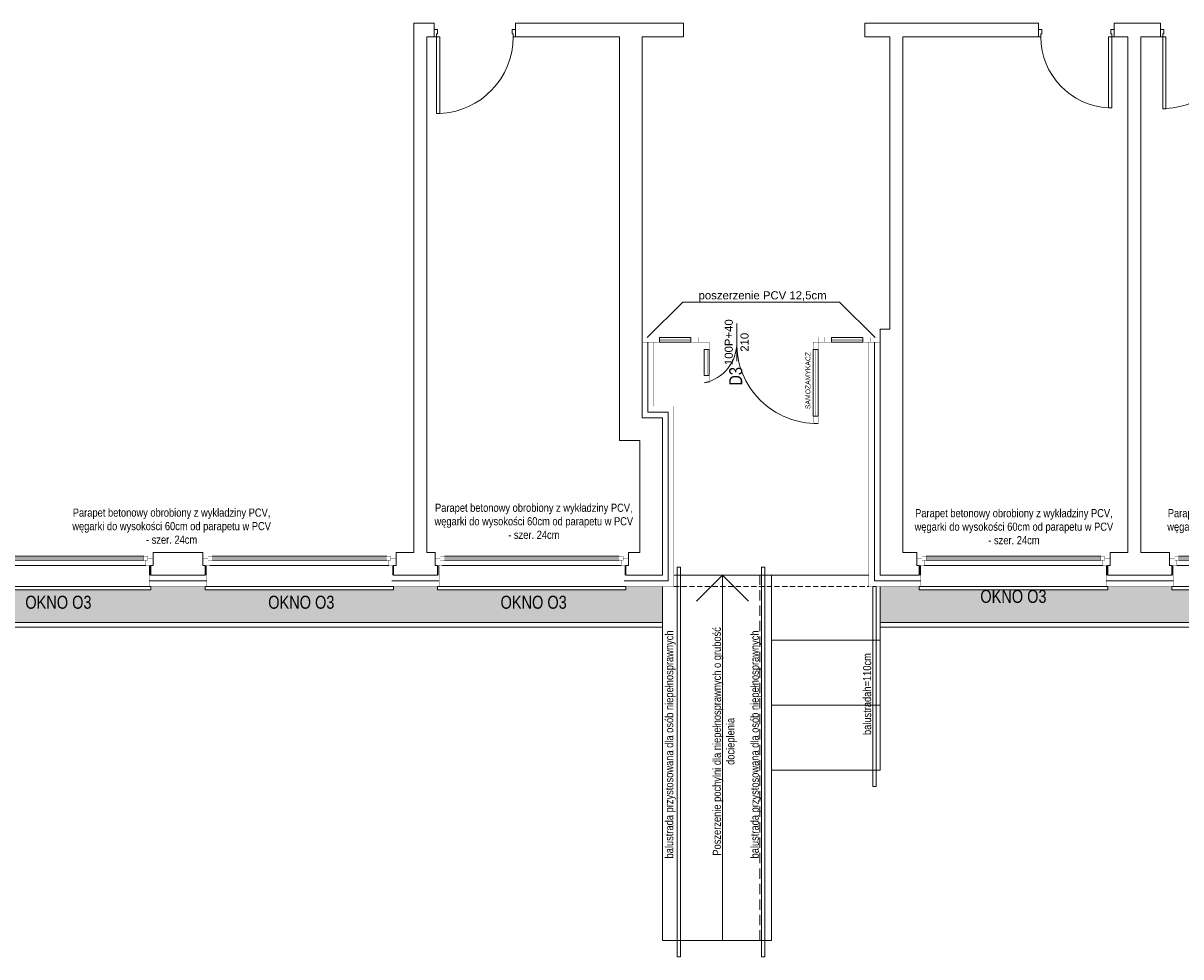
# Model space of a CAD drawing. Header units: millimetres. Extents: x 18880 to 99371, y -5529 to 27899.
# Tile 124 of 161: x 25589 to 27014, y 21775 to 22925. Entities that reach past the tile are written whole.
import ezdxf

# ---------------------------------------------------------------- set-up
doc = ezdxf.new("R2010")
doc.units = ezdxf.units.MM
doc.set_wipeout_variables(frame=1)
doc.linetypes.add('DASHED', pattern=[19.05, 12.7, -6.35])
for name, color, linetype, lineweight in [('AA_HATCH', 251, 'Continuous', 0), ('AA_IZOLACJA', 251, 'Continuous', 0), ('AA_OPIS', 2, 'Continuous', 0), ('AA_WIDOK', 254, 'Continuous', 0), ('AP wymiary', 40, 'Continuous', 0), ('Drzwi ArchiCAD_Nr_Pióra__1', 7, 'Continuous', 13), ('Drzwi ArchiCAD_Nr_Pióra__23', 4, 'Continuous', 20), ('Drzwi ArchiCAD_Nr_Pióra__3', 4, 'Continuous', 18), ('K_SCIANY', 90, 'Continuous', 20)]:
    doc.layers.add(name, color=color, linetype=linetype, lineweight=lineweight)
doc.layers.add('Drzwi ArchiCAD', color=7, linetype='Continuous')
doc.layers.add('Okna ArchiCADa', color=7, linetype='Continuous')
doc.styles.add('ARIAL', font='arial.ttf')
doc.styles.add('Arial Narrow', font='txt')
doc.linetypes.add('STYROPIAN', pattern='A,0.000141,[1,styropian.shx,S=1,R=0,X=0,Y=0],-14.102004', length=14.102145)

# ---------------------------------------------------------------- blocks, each defined once
blk = doc.blocks.new('D1 Drzwi proste 12_114')
at = {"layer": 'Drzwi ArchiCAD_Nr_Pióra__1', "linetype": 'Continuous'}
for p, q in [((-500, 0), (-500, -90)), ((500, 0), (500, -90))]:
    blk.add_line(p, q, dxfattribs=at)
at = {"layer": 'Drzwi ArchiCAD_Nr_Pióra__23', "linetype": 'Continuous'}
for p, q in [((-472, 0), (-500, 0)), ((-500, 0), (-500, -90)), ((-472, -40), (-472, 0)), ((500, 0), (472, 0)), ((472, 0), (472, -40)), ((500, -90), (500, 0)), ((-500, -90), (-460, -90)), ((-460, -40), (-472, -40)), ((-460, -90), (-460, -40)), ((472, -40), (460, -40)), ((460, -40), (460, -90)), ((460, -90), (500, -90))]:
    blk.add_line(p, q, dxfattribs=at)
at = {"layer": 'Drzwi ArchiCAD_Nr_Pióra__3', "linetype": 'Continuous'}
for p, q in [((472, 944), (432, 944)), ((432, 944), (432, 0)), ((472, 0), (472, 944)), ((432, 0), (472, 0))]:
    blk.add_line(p, q, dxfattribs=at)
blk.add_arc((472, 0), 944, 92.4285, 180, dxfattribs=at)
blk = doc.blocks.new('D1 Drzwi proste 12_21')
at = {"layer": 'Drzwi ArchiCAD_Nr_Pióra__1', "linetype": 'Continuous'}
for p, q in [((-465, 0), (-465, -90)), ((465, 0), (465, -90))]:
    blk.add_line(p, q, dxfattribs=at)
at = {"layer": 'Drzwi ArchiCAD_Nr_Pióra__23', "linetype": 'Continuous'}
for p, q in [((-437, 0), (-465, 0)), ((-465, 0), (-465, -90)), ((-437, -40), (-437, 0)), ((465, 0), (437, 0)), ((437, 0), (437, -40)), ((465, -90), (465, 0)), ((-465, -90), (-425, -90)), ((-425, -40), (-437, -40)), ((-425, -90), (-425, -40)), ((437, -40), (425, -40)), ((425, -40), (425, -90)), ((425, -90), (465, -90))]:
    blk.add_line(p, q, dxfattribs=at)
at = {"layer": 'Drzwi ArchiCAD_Nr_Pióra__3', "linetype": 'Continuous'}
for p, q in [((437, 874), (397, 874)), ((397, 874), (397, 0)), ((437, 0), (437, 874)), ((397, 0), (437, 0))]:
    blk.add_line(p, q, dxfattribs=at)
blk.add_arc((437, 0), 874, 92.6231, 180, dxfattribs=at)
blk = doc.blocks.new('D1 Drzwi proste 12_35')
at = {"layer": 'Drzwi ArchiCAD_Nr_Pióra__1', "linetype": 'Continuous'}
for p, q in [((-470, 0), (-470, -90)), ((470, 0), (470, -90))]:
    blk.add_line(p, q, dxfattribs=at)
at = {"layer": 'Drzwi ArchiCAD_Nr_Pióra__23', "linetype": 'Continuous'}
for p, q in [((-442, 0), (-470, 0)), ((-470, 0), (-470, -90)), ((-442, -40), (-442, 0)), ((470, 0), (442, 0)), ((442, 0), (442, -40)), ((470, -90), (470, 0)), ((-470, -90), (-430, -90)), ((-430, -40), (-442, -40)), ((-430, -90), (-430, -40)), ((442, -40), (430, -40)), ((430, -40), (430, -90)), ((430, -90), (470, -90))]:
    blk.add_line(p, q, dxfattribs=at)
at = {"layer": 'Drzwi ArchiCAD_Nr_Pióra__3', "linetype": 'Continuous'}
for p, q in [((442, 884), (402, 884)), ((402, 884), (402, 0)), ((442, 0), (442, 884)), ((402, 0), (442, 0))]:
    blk.add_line(p, q, dxfattribs=at)
blk.add_arc((442, 0), 884, 92.5935, 180, dxfattribs=at)
blk = doc.blocks.new('O1 rozwierane 12_23')
at = {"layer": 'AA_IZOLACJA', "linetype": 'STYROPIAN', "ltscale": 0.2}
for points in [[(-1135, 120), (-1135, 0)], [(1165, 120), (1165, 0)]]:
    blk.add_lwpolyline(points, dxfattribs=at)
at = {"layer": 'AA_WIDOK', "color": 4}
blk.add_lwpolyline([(-1145, 260), (-1145, 300), (1175, 300), (1175, 260)], dxfattribs=at)
at = {"layer": 'AA_WIDOK', "linetype": 'DASHED', "ltscale": 0.5}
blk.add_lwpolyline([(-1145, 260), (1175, 260)], dxfattribs=at)
at = {"layer": 'AA_WIDOK', "const_width": 3}
for points in [[(-1125, 260), (-1125, 0)], [(1155, 260), (1155, 0)]]:
    blk.add_lwpolyline(points, dxfattribs=at)
at = {"layer": 'AA_WIDOK', "color": 4, "const_width": 3}
for points in [[(-1175, 0), (-1175, -90)], [(1205, -90), (1205, 0)]]:
    blk.add_lwpolyline(points, dxfattribs=at)
at = {"color": 4}
blk.add_wipeout([(1090, -115), (1090, -65), (1115, -65), (1115, 0), (-1085, 0), (-1085, -65), (-1060, -65), (-1060, -115)], dxfattribs=at).dxf.layer = 'AA_WIDOK'
at = {"layer": 'AA_WIDOK', "color": 4, "const_width": 3}
for points in [[(-1085, 0), (-1175, 0)], [(-1085, -65), (-1085, 0)], [(1205, 0), (1115, 0)], [(1115, 0), (1115, -65)], [(-1175, -90), (-1110, -90)], [(-1110, -90), (-1110, -65)], [(-1110, -65), (-1085, -65)], [(-1060, -65), (-1110, -65)], [(-1110, -65), (-1110, -115)], [(-1110, -115), (-1060, -115)], [(-1060, -115), (-1060, -65)], [(-1060, -80), (1090, -80)], [(-1060, -90), (1090, -90)], [(-1060, -100), (1090, -100)], [(1140, -65), (1090, -65)], [(1090, -65), (1090, -115)], [(1090, -115), (1140, -115)], [(1115, -65), (1140, -65)], [(1140, -65), (1140, -90)], [(1140, -115), (1140, -65)], [(1140, -90), (1205, -90)]]:
    blk.add_lwpolyline(points, dxfattribs=at)
at = {"layer": 'AA_WIDOK', "color": 4}
for points in [[(1115, 0), (-1085, 0)], [(-1060, -65), (1090, -65)], [(-1060, -115), (1090, -115)], [(-1060, -115), (1090, -115)]]:
    blk.add_lwpolyline(points, dxfattribs=at)

msp = doc.modelspace()

# ---------------------------------------------------------------- hatches: boundary and pattern name
at = {"layer": 'AA_HATCH'}
h = msp.add_hatch(dxfattribs=at)
h.set_pattern_fill('AR-CONC', color=256, scale=0.1)
h.paths.add_polyline_path([(26376.01574, 22231.37583), (26331.01574, 22231.37583), (26331.01574, 22227.37583), (26099.01574, 22227.37583), (26099.01574, 22231.37583), (26045.01574, 22231.37583), (26045.01574, 22227.37583), (25813.01574, 22227.37583), (25813.01574, 22231.37583), (25746.01574, 22231.37583), (25746.01574, 22227.37583), (25514.01574, 22227.37583), (25514.01574, 22231.37583), (25448.01574, 22231.37583), (25448.01574, 22227.37583), (25216.01574, 22227.37583), (25216.01574, 22231.37583), (25145.01574, 22231.37583), (25145.01574, 22227.37583), (24913.01574, 22227.37583), (24913.01574, 22231.37583), (24789.01574, 22231.37583), (24789.01574, 22227.37583), (24680.01574, 22227.37583), (24680.01574, 22231.37583), (24660.36583, 22231.37583), (24660.36583, 22187.37583), (26376.01574, 22187.37583)])
h.paths.add_polyline_path([(29444.01574, 22231.37583), (29370.01574, 22231.37583), (29370.01574, 22227.37583), (29138.01574, 22227.37583), (29138.01574, 22231.37583), (29069.01574, 22231.37583), (29069.01574, 22227.37583), (28837.01574, 22227.37583), (28837.01574, 22231.37583), (28756.01574, 22231.37583), (28756.01574, 22227.37583), (28524.01574, 22227.37583), (28524.01574, 22231.37583), (28457.01574, 22231.37583), (28457.01574, 22227.37583), (28225.01574, 22227.37583), (28225.01574, 22231.37583), (28157.01574, 22231.37583), (28157.01574, 22227.37583), (27925.01574, 22227.37583), (27925.01574, 22231.37583), (27851.01574, 22231.37583), (27851.01574, 22227.37583), (27619.01574, 22227.37583), (27619.01574, 22231.37583), (27546.01574, 22231.37583), (27546.01574, 22227.37583), (27314.01574, 22227.37583), (27314.01574, 22231.37583), (27235.01574, 22231.37583), (27235.01574, 22227.37583), (27003.01574, 22227.37583), (27003.01574, 22231.37583), (26924.01574, 22231.37583), (26924.01574, 22227.37583), (26692.01574, 22227.37583), (26692.01574, 22231.37583), (26644.01574, 22231.37583), (26644.01574, 22187.37583), (29444.01574, 22187.37583)])

# ---------------------------------------------------------------- linework, layer by layer
for points in [[(24660.36583, 22187.37583), (26376.01574, 22187.37583)], [(24660.36583, 22181.37583), (26376.01574, 22181.37583)], [(26644.01574, 22187.37583), (29444.01574, 22187.37583)], [(26644.01574, 22181.37583), (29444.01574, 22181.37583)]]:
    msp.add_lwpolyline(points, dxfattribs=at)
at = {"layer": 'AA_OPIS', "linetype": 'Continuous'}
msp.add_line((26467.51574, 22509.1759), (26467.51574, 22555.57575), dxfattribs=at)
msp.add_lwpolyline([(26357.26574, 22538.37583), (26401.08195, 22581.85582), (26593.94952, 22581.85582), (26637.76574, 22538.37583)], dxfattribs=at)
at = {"layer": 'AA_WIDOK'}
for p, q in [((26390.01574, 22245.37583), (26630.01574, 22245.37583)), ((26450.01574, 22245.37583), (26418.01385, 22213.37394)), ((26450.01574, 21795.37583), (26450.01574, 22245.37583)), ((26450.01574, 22245.37583), (26482.01763, 22213.37394)), ((26510.01574, 21795.37583), (26510.01574, 22245.37583)), ((26376.01574, 22231.37583), (26376.01574, 21795.37583)), ((26644.01574, 22005.37583), (26644.01574, 22231.37583)), ((26510.01574, 22165.37583), (26644.01574, 22165.37583)), ((26510.01574, 22085.37583), (26644.01574, 22085.37583)), ((26510.01574, 22005.37583), (26644.01574, 22005.37583)), ((26376.01574, 21795.37583), (26510.01574, 21795.37583))]:
    msp.add_line(p, q, dxfattribs=at)
at = {"layer": 'AA_WIDOK', "color": 4, "const_width": 0.3}
for points in [[(26351.01574, 22532.37583), (26363.51574, 22532.37583), (26363.51574, 22538.37583), (26351.01574, 22538.37583)], [(26363.51574, 22532.37583), (26372.51574, 22532.37583), (26372.51574, 22538.37583), (26363.51574, 22538.37583)], [(26372.51574, 22535.87583), (26411.01574, 22535.87583), (26411.01574, 22534.87583), (26372.51574, 22534.87583)], [(26411.01574, 22532.37583), (26420.01574, 22532.37583), (26420.01574, 22538.37583), (26411.01574, 22538.37583)], [(26420.01574, 22538.37583), (26427.51574, 22538.37583), (26427.51574, 22532.37583), (26420.01574, 22532.37583)], [(26427.51574, 22532.37583), (26427.51574, 22523.37583), (26433.51574, 22523.37583), (26433.51574, 22532.37583)], [(26567.51574, 22532.37583), (26567.51574, 22523.37583), (26561.51574, 22523.37583), (26561.51574, 22532.37583)], [(26575.01574, 22538.37583), (26567.51574, 22538.37583), (26567.51574, 22532.37583), (26575.01574, 22532.37583)], [(26584.01574, 22532.37583), (26575.01574, 22532.37583), (26575.01574, 22538.37583), (26584.01574, 22538.37583)], [(26622.51574, 22535.87583), (26584.01574, 22535.87583), (26584.01574, 22534.87583), (26622.51574, 22534.87583)], [(26631.51574, 22532.37583), (26622.51574, 22532.37583), (26622.51574, 22538.37583), (26631.51574, 22538.37583)], [(26644.01574, 22532.37583), (26631.51574, 22532.37583), (26631.51574, 22538.37583), (26644.01574, 22538.37583)], [(26431.01574, 22523.37583), (26431.01574, 22491.37583), (26430.01574, 22491.37583), (26430.01574, 22523.37583)], [(26564.01574, 22523.37583), (26564.01574, 22441.37583), (26565.01574, 22441.37583), (26565.01574, 22523.37583)], [(26427.51574, 22491.37583), (26427.51574, 22482.37583), (26433.51574, 22482.37583), (26433.51574, 22491.37583)], [(26567.51574, 22441.37583), (26567.51574, 22432.37583), (26561.51574, 22432.37583), (26561.51574, 22441.37583)]]:
    msp.add_lwpolyline(points, close=True, dxfattribs=at)
at = {"layer": 'AA_WIDOK', "color": 4}
for points in [[(26372.51574, 22538.37583), (26411.01574, 22538.37583), (26411.01574, 22532.37583), (26372.51574, 22532.37583)], [(26622.51574, 22538.37583), (26584.01574, 22538.37583), (26584.01574, 22532.37583), (26622.51574, 22532.37583)], [(26433.51574, 22523.37583), (26433.51574, 22491.37583), (26427.51574, 22491.37583), (26427.51574, 22523.37583)], [(26561.51574, 22523.37583), (26561.51574, 22441.37583), (26567.51574, 22441.37583), (26567.51574, 22523.37583)]]:
    msp.add_lwpolyline(points, close=True, dxfattribs=at)
at = {"layer": 'AA_WIDOK', "color": 8, "linetype": 'DASHED'}
msp.add_lwpolyline([(26496.01574, 21795.37583), (26496.01574, 22245.37583)], dxfattribs=at)
at = {"layer": 'AA_WIDOK', "linetype": 'DASHED', "ltscale": 0.5}
msp.add_lwpolyline([(26390.01574, 22231.37583), (26630.01574, 22231.37583)], dxfattribs=at)
at = {"layer": 'AA_WIDOK', "color": 4}
for centre, radius, start, end in [((26417.55014, 22531.3483), 49.97616, 281.50228717, 1.17809632), ((26565.63235, 22530.49244), 98.13469, 178.90032138, 271.09967862)]:
    msp.add_arc(centre, radius, start, end, dxfattribs=at)
at = {"layer": 'AP wymiary'}
for points in [[(26394.01574, 21775.37583), (26398.01574, 21775.37583), (26398.01574, 22255.37583), (26394.01574, 22255.37583)], [(26498.01574, 21775.37583), (26502.01574, 21775.37583), (26502.01574, 22255.37583), (26498.01574, 22255.37583)], [(26635.01574, 21985.37583), (26639.01574, 21985.37583), (26639.01574, 22231.37583), (26635.01574, 22231.37583)]]:
    msp.add_lwpolyline(points, close=True, dxfattribs=at)
at = {"layer": 'K_SCIANY'}
for points in [[(26095.01574, 22925.37583), (26070.01574, 22925.37583), (26070.01574, 22273.37583), (26048.01574, 22273.37583), (26048.01574, 22266.37583), (26048.01574, 22257.37583), (26045.01574, 22257.37583), (26045.01574, 22245.37583), (26099.01574, 22245.37583), (26099.01574, 22257.37583), (26096.01574, 22257.37583), (26096.01574, 22266.37583), (26096.01574, 22273.37583), (26086.01574, 22273.37583), (26086.01574, 22908.37583), (26095.01574, 22908.37583), (26095.01574, 22917.37583)], [(26195.01574, 22925.37583), (26195.01574, 22917.37583), (26195.01574, 22908.37583), (26323.01574, 22908.37583), (26323.01574, 22520.37583), (26323.01574, 22411.37583), (26348.01574, 22411.37583), (26348.01574, 22273.37583), (26334.01574, 22273.37583), (26334.01574, 22266.37583), (26334.01574, 22257.37583), (26331.01574, 22257.37583), (26331.01574, 22245.37583), (26376.01574, 22245.37583), (26376.01574, 22439.37583), (26351.01574, 22439.37583), (26351.01574, 22520.37583), (26351.01574, 22520.37583), (26351.01574, 22532.37583), (26351.01574, 22532.37583), (26351.01574, 22539.37583), (26351.01574, 22548.37583), (26351.01574, 22908.37583), (26402.01574, 22908.37583), (26402.01574, 22925.37583)], [(25749.01574, 22273.37583), (25749.01574, 22266.37583), (25749.01574, 22257.37583), (25746.01574, 22257.37583), (25746.01574, 22245.37583), (25813.01574, 22245.37583), (25813.01574, 22257.37583), (25810.01574, 22257.37583), (25810.01574, 22266.37583), (25810.01574, 22273.37583)]]:
    msp.add_lwpolyline(points, close=True, dxfattribs=at)
for points in [[(26839.01574, 22925.37583), (26625.01574, 22925.37583)], [(26625.01574, 22925.37583), (26625.01574, 22908.37583)], [(26839.01574, 22917.37583), (26839.01574, 22925.37583)], [(26839.01574, 22908.37583), (26839.01574, 22917.37583)], [(26932.01574, 22917.37583), (26932.01574, 22925.37583)], [(26989.01574, 22925.37583), (26932.01574, 22925.37583)], [(26932.01574, 22908.37583), (26932.01574, 22917.37583)], [(26989.01574, 22917.37583), (26989.01574, 22925.37583)], [(26989.01574, 22908.37583), (26989.01574, 22917.37583)], [(26625.01574, 22908.37583), (26656.01574, 22908.37583)], [(26656.01574, 22908.37583), (26656.01574, 22548.37583), (26644.01574, 22548.37583), (26644.01574, 22539.37583), (26644.01574, 22532.37583), (26644.01574, 22532.37583), (26644.01574, 22520.37583), (26644.01574, 22520.37583), (26644.01574, 22245.37583), (26692.01574, 22245.37583), (26692.01574, 22257.37583), (26689.01574, 22257.37583), (26689.01574, 22266.37583), (26689.01574, 22273.37583), (26672.01574, 22273.37583), (26672.01574, 22548.37583), (26672.01574, 22908.37583)], [(26672.01574, 22908.37583), (26839.01574, 22908.37583)], [(26949.01574, 22908.37583), (26949.01574, 22273.37583), (26927.01574, 22273.37583), (26927.01574, 22266.37583), (26927.01574, 22257.37583), (26924.01574, 22257.37583), (26924.01574, 22245.37583), (27003.01574, 22245.37583), (27003.01574, 22257.37583), (27000.01574, 22257.37583), (27000.01574, 22266.37583), (27000.01574, 22273.37583), (26965.01574, 22273.37583), (26965.01574, 22908.37583)], [(26932.01574, 22908.37583), (26949.01574, 22908.37583)], [(26965.01574, 22908.37583), (26989.01574, 22908.37583)]]:
    msp.add_lwpolyline(points, dxfattribs=at)

# ---------------------------------------------------------------- block references
at = {"layer": 'Drzwi ArchiCAD', "linetype": 'Continuous', "yscale": 0.1, "zscale": 0.1, "rotation": 180}
for name, p, xscale in [('D1 Drzwi proste 12_114', (26145.01574, 22908.37583), 0.1), ('D1 Drzwi proste 12_21', (26885.51574, 22908.37583), -0.1), ('D1 Drzwi proste 12_35', (27036.01574, 22908.37583), 0.1)]:
    msp.add_blockref(name, p, dxfattribs=dict(at, xscale=xscale))

# ---------------------------------------------------------------- texts
at = {"layer": 'AA_OPIS', "linetype": 'Continuous', "insert": (26499.23635, 22582.14229), "char_height": 10, "attachment_point": 8, "style": 'ARIAL'}
msp.add_mtext('poszerzenie PCV 12,5cm', dxfattribs=at)
at = {"layer": 'AA_OPIS', "linetype": 'Continuous', "attachment_point": 8, "rotation": 90, "style": 'ARIAL'}
for s, insert, char_height in [('100P+40', (26462.7257, 22532.44405), 10), ('210', (26482.1579, 22532.31992), 10), ('SAMOZAMYKACZ', (26558.14184, 22485.2186), 6)]:
    msp.add_mtext(s, dxfattribs=dict(at, insert=insert, char_height=char_height))
at = {"layer": 'AA_OPIS', "rotation": 90}
for s, insert, char_height, width, attachment_point, style in [('{\\W0.8;D3}', (26458.16114, 22490.35964), 16, 44.2663591, 2, 'ARIAL'), ('\\pxqc;{\\fArial Narrow|b0|i0|c238|p34;\\C2;Poszerzenie pochylni dla niepełnosprawnych o grubość docieplenia}', (26437.91198, 21890.77035), 10, 299.9998938, 1, 'Arial Narrow'), ('\\pxqc;{\\fArial Narrow|b0|i0|c238|p34;\\C2;balustradah=110cm}', (26622.85254, 21949.01196), 10, 299.9998938, 1, 'Arial Narrow'), ('\\pxqc;{\\fArial Narrow|b0|i0|c238|p34;\\C2;balustrada przystosowana dla osób niepełnosprawnych}', (26379.29753, 21886.9774), 10, 299.9998938, 1, 'Arial Narrow'), ('\\pxqc;{\\fArial Narrow|b0|i0|c238|p34;\\C2;balustrada przystosowana dla osób niepełnosprawnych}', (26484.50064, 21886.9774), 10, 299.9998938, 1, 'Arial Narrow')]:
    msp.add_mtext(s, dxfattribs=dict(at, insert=insert, char_height=char_height, width=width, attachment_point=attachment_point, style=style))

# ---------------------------------------------------------------- next in the draw order: block references
at = {"layer": 'Okna ArchiCADa', "linetype": 'Continuous', "xscale": -0.1, "yscale": 0.1, "zscale": 0.1, "rotation": 180}
for p in [(25628.51574, 22257.37583), (25927.51574, 22257.37583), (26213.51574, 22257.37583), (26806.51574, 22257.37583), (27117.51574, 22257.37583)]:
    msp.add_blockref('O1 rozwierane 12_23', p, dxfattribs=at)

# ---------------------------------------------------------------- next in the draw order: linework, layer by layer
at = {"layer": 'AA_IZOLACJA', "linetype": 'STYROPIAN', "ltscale": 1.4}
for points in [[(26329.01574, 22238.37583), (26383.01574, 22238.37583), (26383.01574, 22446.37583), (26358.01574, 22446.37583), (26358.01574, 22532.37583)], [(26637.01574, 22532.37583), (26637.01574, 22238.37583), (26694.01574, 22238.37583)], [(25744.01574, 22238.37583), (25815.01574, 22238.37583)], [(26043.01574, 22238.37583), (26101.01574, 22238.37583)], [(26922.01574, 22238.37583), (27005.01574, 22238.37583)]]:
    msp.add_lwpolyline(points, dxfattribs=at)
at = {"layer": 'AA_IZOLACJA', "linetype": 'STYROPIAN', "ltscale": 0.2}
for points in [[(25745.01574, 22245.37583), (25745.01574, 22257.37583)], [(25814.01574, 22245.37583), (25814.01574, 22257.37583)], [(26044.01574, 22245.37583), (26044.01574, 22257.37583)], [(26100.01574, 22245.37583), (26100.01574, 22257.37583)], [(26330.01574, 22257.37583), (26330.01574, 22245.37583)], [(26693.01574, 22245.37583), (26693.01574, 22257.37583)], [(26923.01574, 22245.37583), (26923.01574, 22257.37583)], [(27004.01574, 22245.37583), (27004.01574, 22257.37583)]]:
    msp.add_lwpolyline(points, dxfattribs=at)
at = {"layer": 'AA_WIDOK', "const_width": 0.3}
for points in [[(26329.01574, 22231.37583), (26390.01574, 22231.37583), (26390.01574, 22453.37583), (26365.01574, 22453.37583), (26365.01574, 22532.37583)], [(26630.01574, 22532.37583), (26630.01574, 22231.37583), (26694.01574, 22231.37583)], [(25744.01574, 22257.37583), (25744.01574, 22231.37583), (25815.01574, 22231.37583), (25815.01574, 22257.37583)], [(26043.01574, 22257.37583), (26043.01574, 22231.37583), (26101.01574, 22231.37583), (26101.01574, 22257.37583)], [(26329.01574, 22257.37583), (26329.01574, 22231.37583)], [(26694.01574, 22231.37583), (26694.01574, 22257.37583)], [(26922.01574, 22231.37583), (26922.01574, 22257.37583)], [(27005.01574, 22231.37583), (27005.01574, 22257.37583)], [(26922.01574, 22231.37583), (27005.01574, 22231.37583)]]:
    msp.add_lwpolyline(points, dxfattribs=at)

# ---------------------------------------------------------------- next in the draw order: texts
at = {"layer": 'AA_OPIS'}
for s, insert, char_height, width, attachment_point, style in [('\\pxqc;{\\fArial Narrow|b0|i0|c238|p34;\\C9;\\c13081809;Parapet betonowy obrobiony z wykładziny PCV,\\Pwęgarki do wysokości 60cm od parapetu w PCV\\P- szer. 24cm}', (26067.62321, 22333.53447), 10, 299.9998938, 1, 'Arial Narrow'), ('\\pxqc;{\\fArial Narrow|b0|i0|c238|p34;\\C9;\\c13081809;Parapet betonowy obrobiony z wykładziny PCV,\\Pwęgarki do wysokości 60cm od parapetu w PCV\\P- szer. 24cm}', (25621.74686, 22327.53505), 10, 299.9998938, 1, 'Arial Narrow'), ('\\pxqc;{\\fArial Narrow|b0|i0|c238|p34;\\C9;\\c13081809;Parapet betonowy obrobiony z wykładziny PCV,\\Pwęgarki do wysokości 60cm od parapetu w PCV\\P- szer. 24cm}', (26658.62321, 22326.87058), 10, 299.9998938, 1, 'Arial Narrow'), ('\\pxqc;{\\fArial Narrow|b0|i0|c238|p34;\\C9;\\c13081809;Parapet betonowy obrobiony z wykładziny PCV,\\Pwęgarki do wysokości 60cm od parapetu w PCV\\P- szer. 24cm}', (26969.62321, 22326.87058), 10, 299.9998938, 1, 'Arial Narrow'), ('{\\W0.8;OKNO O3}', (25632.43068, 22220.1028), 16, 300, 2, 'ARIAL'), ('{\\W0.8;OKNO O3}', (25931.43068, 22220.1028), 16, 300, 2, 'ARIAL'), ('{\\W0.8;OKNO O3}', (26217.43068, 22220.1028), 16, 300, 2, 'ARIAL'), ('{\\W0.8;OKNO O3}', (26808.01574, 22227.37583), 16, 300, 2, 'ARIAL')]:
    msp.add_mtext(s, dxfattribs=dict(at, insert=insert, char_height=char_height, width=width, attachment_point=attachment_point, style=style))

doc.saveas('drawing.dxf')
